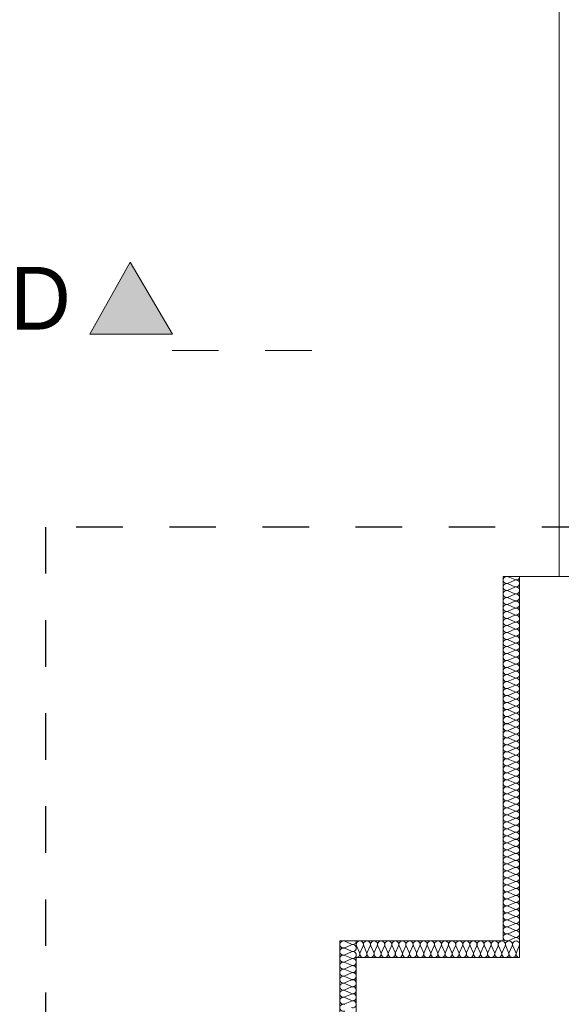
# Model space of a CAD drawing. Extents: x -528673 to -426178, y 23200 to 131944.
# Tile 38 of 87: x -494060 to -490777, y 66341 to 72310. Entities that reach past the tile are written whole.
import ezdxf

# ---------------------------------------------------------------- set-up
doc = ezdxf.new("R2010")
doc.units = 0
doc.header["$MEASUREMENT"] = 0
doc.linetypes.add('Dashed', pattern=[564.444447, 282.222223, -282.222223])
doc.layers.add('#PODKŁAD', color=252, linetype='Continuous')
doc.layers.add('Inwent Izolacje', color=252, linetype='Continuous')
for name, color, linetype, lineweight in [('Inwent Izolacje_Nr_Pióra__2', 252, 'Continuous', 13), ('INWENT OPISY_Nr_Pióra__21', 252, 'Continuous', 9), ('INWENT OPISY_Nr_Pióra__41', 252, 'Continuous', 15), ('INWENT RURY SPUSTOWE_Nr_Pióra__21', 252, 'Continuous', 9), ('INWENT.ŚCIANY_Nr_Pióra__1', 252, 'Continuous', 25), ('INWENT.ŚCIANY_Nr_Pióra__20', 252, 'Continuous', 60), ('INWENT.ŚCIANY_Nr_Pióra__3', 252, 'Continuous', 13)]:
    doc.layers.add(name, color=color, linetype=linetype, lineweight=lineweight)
doc.styles.add('GENERATED_STYLE_5', font='txt')

# ---------------------------------------------------------------- blocks, each defined once
blk = doc.blocks.new('Izolacja cieplna 14_217', base_point=(-492020.2, 60284.5))
at = {"layer": 'Inwent Izolacje_Nr_Pióra__2', "linetype": 'Continuous'}
for p, q in [((-492050, 66705), (-492090.4, 66722.7)), ((-492090.4, 66683.7), (-492050, 66701.4)), ((-492050, 66662.4), (-492090.4, 66680.1)), ((-492090.4, 66641), (-492050, 66658.8)), ((-492050, 66619.7), (-492090.4, 66637.4)), ((-492090.4, 66598.4), (-492050, 66616.1)), ((-492050, 66577.1), (-492090.4, 66594.8)), ((-492090.4, 66555.7), (-492050, 66573.5)), ((-492050, 66534.4), (-492090.4, 66552.2)), ((-492090.4, 66513.1), (-492050, 66530.8)), ((-492050, 66491.8), (-492090.4, 66509.5)), ((-492090.4, 66470.4), (-492050, 66488.2)), ((-492050, 66449.1), (-492090.4, 66466.9)), ((-492090.4, 66427.8), (-492050, 66445.5)), ((-492050, 66406.5), (-492090.4, 66424.2)), ((-492090.4, 66385.1), (-492050, 66402.9)), ((-492050, 66363.8), (-492090.4, 66381.6)), ((-492090.4, 66342.5), (-492050, 66360.2))]:
    blk.add_line(p, q, dxfattribs=at)
for centre, start_param, end_param in [((-492098.9, 66703.2), 5.870392, 9.837571), ((-492098.9, 66660.6), 5.870392, 9.837571), ((-492041.5, 66724.5), 2.7288, 4.712389), ((-492041.5, 66681.9), 2.7288, 6.695979), ((-492098.9, 66617.9), 5.870392, 9.837571), ((-492041.5, 66639.2), 2.7288, 6.695979), ((-492098.9, 66575.3), 5.870392, 9.837571), ((-492041.5, 66596.6), 2.7288, 6.695979), ((-492041.5, 66553.9), 2.7288, 6.695979), ((-492098.9, 66532.6), 5.870392, 9.837571), ((-492098.9, 66490), 5.870392, 9.837571), ((-492041.5, 66511.3), 2.7288, 6.695979), ((-492098.9, 66447.3), 5.870392, 9.837571), ((-492041.5, 66468.6), 2.7288, 6.695979), ((-492041.5, 66426), 2.7288, 6.695979), ((-492098.9, 66404.7), 5.870392, 9.837571), ((-492098.9, 66362), 5.870392, 9.837571), ((-492041.5, 66383.3), 2.7288, 6.695979), ((-492098.9, 66319.4), 5.870392, 9.837571), ((-492041.5, 66340.7), 2.7288, 6.695979)]:
    blk.add_ellipse(centre, major_axis=(0, 21.3), ratio=0.997341, start_param=start_param, end_param=end_param, dxfattribs=at)
blk = doc.blocks.new('Izolacja cieplna 14_218', base_point=(-491030.2, 68934.5))
at = {"layer": 'Inwent Izolacje_Nr_Pióra__2', "linetype": 'Continuous'}
for p, q in [((-491100.4, 68932.8), (-491060, 68915.1)), ((-491060, 68911.5), (-491100.4, 68893.8)), ((-491100.4, 68890.3), (-491060, 68872.6)), ((-491060, 68869), (-491100.4, 68851.3)), ((-491100.4, 68847.8), (-491060, 68830.1)), ((-491060, 68826.5), (-491100.4, 68808.8)), ((-491100.4, 68805.3), (-491060, 68787.6)), ((-491060, 68784), (-491100.4, 68766.3)), ((-491100.4, 68762.8), (-491060, 68745.1)), ((-491060, 68741.5), (-491100.4, 68723.8)), ((-491100.4, 68720.3), (-491060, 68702.6)), ((-491060, 68699), (-491100.4, 68681.3)), ((-491100.4, 68677.8), (-491060, 68660.1)), ((-491060, 68656.5), (-491100.4, 68638.8)), ((-491100.4, 68635.3), (-491060, 68617.6)), ((-491060, 68614), (-491100.4, 68596.3)), ((-491100.4, 68592.8), (-491060, 68575.1)), ((-491060, 68571.5), (-491100.4, 68553.8)), ((-491100.4, 68550.3), (-491060, 68532.6)), ((-491060, 68529), (-491100.4, 68511.3)), ((-491100.4, 68507.8), (-491060, 68490.1)), ((-491060, 68486.5), (-491100.4, 68468.8)), ((-491100.4, 68465.3), (-491060, 68447.6)), ((-491060, 68444), (-491100.4, 68426.3)), ((-491100.4, 68422.8), (-491060, 68405.1)), ((-491060, 68401.5), (-491100.4, 68383.8)), ((-491100.4, 68380.3), (-491060, 68362.6)), ((-491060, 68359), (-491100.4, 68341.3)), ((-491100.4, 68337.8), (-491060, 68320.1)), ((-491060, 68316.5), (-491100.4, 68298.8)), ((-491100.4, 68295.3), (-491060, 68277.6)), ((-491060, 68274), (-491100.4, 68256.3)), ((-491100.4, 68252.8), (-491060, 68235.1)), ((-491060, 68231.5), (-491100.4, 68213.8)), ((-491100.4, 68210.3), (-491060, 68192.6)), ((-491060, 68189), (-491100.4, 68171.3)), ((-491100.4, 68167.8), (-491060, 68150.1)), ((-491060, 68146.5), (-491100.4, 68128.8)), ((-491100.4, 68125.3), (-491060, 68107.6)), ((-491060, 68104), (-491100.4, 68086.3)), ((-491100.4, 68082.8), (-491060, 68065.1)), ((-491060, 68061.5), (-491100.4, 68043.8)), ((-491100.4, 68040.3), (-491060, 68022.6)), ((-491060, 68019), (-491100.4, 68001.3)), ((-491100.4, 67997.8), (-491060, 67980.1)), ((-491060, 67976.5), (-491100.4, 67958.8)), ((-491100.4, 67955.3), (-491060, 67937.6)), ((-491060, 67934), (-491100.4, 67916.3)), ((-491100.4, 67912.8), (-491060, 67895.1)), ((-491060, 67891.5), (-491100.4, 67873.8)), ((-491100.4, 67870.3), (-491060, 67852.6)), ((-491060, 67849), (-491100.4, 67831.3)), ((-491100.4, 67827.8), (-491060, 67810.1)), ((-491060, 67806.5), (-491100.4, 67788.8)), ((-491100.4, 67785.3), (-491060, 67767.6)), ((-491060, 67764), (-491100.4, 67746.3)), ((-491100.4, 67742.8), (-491060, 67725.1)), ((-491060, 67721.5), (-491100.4, 67703.8)), ((-491100.4, 67700.3), (-491060, 67682.6)), ((-491060, 67679), (-491100.4, 67661.3)), ((-491100.4, 67657.8), (-491060, 67640.1)), ((-491060, 67636.5), (-491100.4, 67618.8)), ((-491100.4, 67615.3), (-491060, 67597.6)), ((-491060, 67594), (-491100.4, 67576.3)), ((-491100.4, 67572.8), (-491060, 67555.1)), ((-491060, 67551.5), (-491100.4, 67533.8)), ((-491100.4, 67530.3), (-491060, 67512.6)), ((-491060, 67509), (-491100.4, 67491.3)), ((-491100.4, 67487.8), (-491060, 67470.1)), ((-491060, 67466.5), (-491100.4, 67448.8)), ((-491100.4, 67445.3), (-491060, 67427.6)), ((-491060, 67424), (-491100.4, 67406.3)), ((-491100.4, 67402.8), (-491060, 67385.1)), ((-491060, 67381.5), (-491100.4, 67363.8)), ((-491100.4, 67360.3), (-491060, 67342.6)), ((-491060, 67339), (-491100.4, 67321.3)), ((-491100.4, 67317.8), (-491060, 67300.1)), ((-491060, 67296.5), (-491100.4, 67278.8)), ((-491100.4, 67275.3), (-491060, 67257.6)), ((-491060, 67254), (-491100.4, 67236.3)), ((-491100.4, 67232.8), (-491060, 67215.1)), ((-491060, 67211.5), (-491100.4, 67193.8)), ((-491100.4, 67190.3), (-491060, 67172.6)), ((-491060, 67169), (-491100.4, 67151.3)), ((-491100.4, 67147.8), (-491060, 67130.1)), ((-491060, 67126.5), (-491100.4, 67108.8)), ((-491100.4, 67105.3), (-491060, 67087.6)), ((-491060, 67084), (-491100.4, 67066.3)), ((-491100.4, 67062.8), (-491060, 67045.1)), ((-491060, 67041.5), (-491100.4, 67023.8)), ((-491100.4, 67020.3), (-491060, 67002.6)), ((-491060, 66999), (-491100.4, 66981.3)), ((-491100.4, 66977.8), (-491060, 66960.1)), ((-491060, 66956.5), (-491100.4, 66938.8)), ((-491100.4, 66935.3), (-491060, 66917.6)), ((-491060, 66914), (-491100.4, 66896.3)), ((-491100.4, 66892.8), (-491060, 66875.1)), ((-491060, 66871.5), (-491100.4, 66853.8)), ((-491100.4, 66850.3), (-491060, 66832.6)), ((-491060, 66829), (-491100.4, 66811.3)), ((-491100.4, 66807.8), (-491060, 66790.1)), ((-491060, 66786.5), (-491100.4, 66768.8)), ((-491100.4, 66765.3), (-491060, 66747.6)), ((-491060, 66744), (-491100.4, 66726.3))]:
    blk.add_line(p, q, dxfattribs=at)
for centre, start_param, end_param in [((-491108.9, 68913.3), 1.158003, 5.125183), ((-491108.9, 68870.8), 1.158003, 5.125183), ((-491051.5, 68934.5), 4.299596, 6.283185), ((-491051.5, 68892), 4.299595, 8.266774), ((-491108.9, 68828.3), 1.158003, 5.125183), ((-491051.5, 68849.5), 4.299595, 8.266774), ((-491051.5, 68807), 4.299595, 8.266774), ((-491108.9, 68785.8), 1.158003, 5.125183), ((-491051.5, 68764.5), 4.299595, 8.266774), ((-491108.9, 68743.3), 1.158003, 5.125183), ((-491108.9, 68700.8), 1.158003, 5.125183), ((-491051.5, 68722), 4.299595, 8.266774), ((-491108.9, 68658.3), 1.158003, 5.125183), ((-491051.5, 68679.5), 4.299595, 8.266774), ((-491051.5, 68637), 4.299595, 8.266774), ((-491108.9, 68615.8), 1.158003, 5.125183), ((-491108.9, 68573.3), 1.158003, 5.125183), ((-491051.5, 68594.5), 4.299595, 8.266774), ((-491108.9, 68530.8), 1.158003, 5.125183), ((-491051.5, 68552), 4.299595, 8.266774), ((-491051.5, 68509.5), 4.299595, 8.266774), ((-491108.9, 68488.3), 1.158003, 5.125183), ((-491051.5, 68467), 4.299595, 8.266774), ((-491108.9, 68445.8), 1.158003, 5.125183), ((-491108.9, 68403.3), 1.158003, 5.125183), ((-491051.5, 68424.5), 4.299595, 8.266774), ((-491108.9, 68360.8), 1.158003, 5.125183), ((-491051.5, 68382), 4.299595, 8.266774), ((-491051.5, 68339.5), 4.299595, 8.266774), ((-491108.9, 68318.3), 1.158003, 5.125183), ((-491108.9, 68275.8), 1.158003, 5.125183), ((-491051.5, 68297), 4.299595, 8.266774), ((-491108.9, 68233.3), 1.158003, 5.125183), ((-491051.5, 68254.5), 4.299595, 8.266774), ((-491051.5, 68212), 4.299595, 8.266774), ((-491108.9, 68190.8), 1.158003, 5.125183), ((-491051.5, 68169.5), 4.299595, 8.266774), ((-491108.9, 68148.3), 1.158003, 5.125183), ((-491108.9, 68105.8), 1.158003, 5.125183), ((-491051.5, 68127), 4.299595, 8.266774), ((-491108.9, 68063.3), 1.158003, 5.125183), ((-491051.5, 68084.5), 4.299595, 8.266774), ((-491051.5, 68042), 4.299595, 8.266774), ((-491108.9, 68020.8), 1.158003, 5.125183), ((-491108.9, 67978.3), 1.158003, 5.125183), ((-491051.5, 67999.5), 4.299595, 8.266774), ((-491108.9, 67935.8), 1.158003, 5.125183), ((-491051.5, 67957), 4.299595, 8.266774), ((-491051.5, 67914.5), 4.299595, 8.266774), ((-491108.9, 67893.3), 1.158003, 5.125183), ((-491051.5, 67872), 4.299595, 8.266774), ((-491108.9, 67850.8), 1.158003, 5.125183), ((-491108.9, 67808.3), 1.158003, 5.125183), ((-491051.5, 67829.5), 4.299595, 8.266774), ((-491108.9, 67765.8), 1.158003, 5.125183), ((-491051.5, 67787), 4.299595, 8.266774), ((-491051.5, 67744.5), 4.299595, 8.266774), ((-491108.9, 67723.3), 1.158003, 5.125183), ((-491108.9, 67680.8), 1.158003, 5.125183), ((-491051.5, 67702), 4.299595, 8.266774), ((-491108.9, 67638.3), 1.158003, 5.125183), ((-491051.5, 67659.5), 4.299595, 8.266774), ((-491051.5, 67617), 4.299595, 8.266774), ((-491108.9, 67595.8), 1.158003, 5.125183), ((-491108.9, 67553.3), 1.158003, 5.125183), ((-491051.5, 67574.5), 4.299595, 8.266774), ((-491108.9, 67510.8), 1.158003, 5.125183), ((-491051.5, 67532), 4.299595, 8.266774), ((-491108.9, 67468.3), 1.158003, 5.125183), ((-491051.5, 67489.5), 4.299595, 8.266774), ((-491051.5, 67447), 4.299595, 8.266774), ((-491108.9, 67425.8), 1.158003, 5.125183), ((-491108.9, 67383.3), 1.158003, 5.125183), ((-491051.5, 67404.5), 4.299595, 8.266774), ((-491108.9, 67340.8), 1.158003, 5.125183), ((-491051.5, 67362), 4.299595, 8.266774), ((-491051.5, 67319.5), 4.299595, 8.266774), ((-491108.9, 67298.3), 1.158003, 5.125183), ((-491108.9, 67255.8), 1.158003, 5.125183), ((-491051.5, 67277), 4.299595, 8.266774), ((-491108.9, 67213.3), 1.158003, 5.125183), ((-491051.5, 67234.5), 4.299595, 8.266774), ((-491108.9, 67170.8), 1.158003, 5.125183), ((-491051.5, 67192), 4.299595, 8.266774), ((-491051.5, 67149.5), 4.299595, 8.266774), ((-491108.9, 67128.3), 1.158003, 5.125183), ((-491108.9, 67085.8), 1.158003, 5.125183), ((-491051.5, 67107), 4.299595, 8.266774), ((-491108.9, 67043.3), 1.158003, 5.125183), ((-491051.5, 67064.5), 4.299595, 8.266774), ((-491051.5, 67022), 4.299595, 8.266774), ((-491108.9, 67000.8), 1.158003, 5.125183), ((-491108.9, 66958.3), 1.158003, 5.125183), ((-491051.5, 66979.5), 4.299595, 8.266774), ((-491108.9, 66915.8), 1.158003, 5.125183), ((-491051.5, 66937), 4.299595, 8.266774), ((-491108.9, 66873.3), 1.158003, 5.125183), ((-491051.5, 66894.5), 4.299595, 8.266774), ((-491051.5, 66852), 4.299595, 8.266774), ((-491108.9, 66830.8), 1.158003, 5.125183), ((-491108.9, 66788.3), 1.158003, 5.125183), ((-491051.5, 66809.5), 4.299595, 8.266774), ((-491108.9, 66745.8), 1.158003, 5.125183), ((-491051.5, 66767), 4.299595, 8.266774), ((-491051.5, 66724.5), 0, 1.983589)]:
    blk.add_ellipse(centre, major_axis=(21.3, 0), ratio=0.999163, start_param=start_param, end_param=end_param, dxfattribs=at)
blk = doc.blocks.new('Izolacja cieplna 14_219', base_point=(-491030.2, 66624.5))
at = {"layer": 'Inwent Izolacje_Nr_Pióra__2', "linetype": 'Continuous'}
for p, q in [((-492000.5, 66654.3), (-492018.4, 66694.7)), ((-491979, 66694.7), (-491996.9, 66654.3)), ((-491957.4, 66654.3), (-491975.3, 66694.7)), ((-491935.9, 66694.7), (-491953.8, 66654.3)), ((-491914.4, 66654.3), (-491932.3, 66694.7)), ((-491892.9, 66694.7), (-491910.8, 66654.3)), ((-491871.3, 66654.3), (-491889.2, 66694.7)), ((-491849.8, 66694.7), (-491867.7, 66654.3)), ((-491828.3, 66654.3), (-491846.2, 66694.7)), ((-491806.8, 66694.7), (-491824.7, 66654.3)), ((-491785.3, 66654.3), (-491803.2, 66694.7)), ((-491763.7, 66694.7), (-491781.6, 66654.3)), ((-491742.2, 66654.3), (-491760.1, 66694.7)), ((-491720.7, 66694.7), (-491738.6, 66654.3)), ((-491699.2, 66654.3), (-491717.1, 66694.7)), ((-491677.6, 66694.7), (-491695.6, 66654.3)), ((-491656.1, 66654.3), (-491674, 66694.7)), ((-491634.6, 66694.7), (-491652.5, 66654.3)), ((-491613.1, 66654.3), (-491631, 66694.7)), ((-491591.6, 66694.7), (-491609.5, 66654.3)), ((-491570, 66654.3), (-491587.9, 66694.7)), ((-491548.5, 66694.7), (-491566.4, 66654.3)), ((-491527, 66654.3), (-491544.9, 66694.7)), ((-491505.5, 66694.7), (-491523.4, 66654.3)), ((-491483.9, 66654.3), (-491501.9, 66694.7)), ((-491462.4, 66694.7), (-491480.3, 66654.3)), ((-491440.9, 66654.3), (-491458.8, 66694.7)), ((-491419.4, 66694.7), (-491437.3, 66654.3)), ((-491397.9, 66654.3), (-491415.8, 66694.7)), ((-491376.3, 66694.7), (-491394.2, 66654.3)), ((-491354.8, 66654.3), (-491372.7, 66694.7)), ((-491333.3, 66694.7), (-491351.2, 66654.3)), ((-491311.8, 66654.3), (-491329.7, 66694.7)), ((-491290.3, 66694.7), (-491308.2, 66654.3)), ((-491268.7, 66654.3), (-491286.6, 66694.7)), ((-491247.2, 66694.7), (-491265.1, 66654.3)), ((-491225.7, 66654.3), (-491243.6, 66694.7)), ((-491204.2, 66694.7), (-491222.1, 66654.3)), ((-491182.6, 66654.3), (-491200.6, 66694.7)), ((-491161.1, 66694.7), (-491179, 66654.3)), ((-491139.6, 66654.3), (-491157.5, 66694.7)), ((-491118.1, 66694.7), (-491136, 66654.3)), ((-491096.6, 66654.3), (-491114.5, 66694.7)), ((-491075, 66694.7), (-491092.9, 66654.3)), ((-491053.5, 66654.3), (-491071.4, 66694.7)), ((-491032, 66694.7), (-491049.9, 66654.3))]:
    blk.add_line(p, q, dxfattribs=at)
for centre, start_param, end_param in [((-491998.7, 66703.3), 2.728799, 6.695979), ((-491955.6, 66703.3), 2.728799, 6.695979), ((-491912.6, 66703.3), 2.728799, 6.695979), ((-491869.5, 66703.3), 2.728799, 6.695979), ((-491826.5, 66703.3), 2.728799, 6.695979), ((-491783.4, 66703.3), 2.728799, 6.695979), ((-491740.4, 66703.3), 2.728799, 6.695979), ((-491697.4, 66703.3), 2.728799, 6.695979), ((-491654.3, 66703.3), 2.728799, 6.695979), ((-491611.3, 66703.3), 2.728799, 6.695979), ((-491568.2, 66703.3), 2.728799, 6.695979), ((-491525.2, 66703.3), 2.728799, 6.695979), ((-491482.1, 66703.3), 2.728799, 6.695979), ((-491439.1, 66703.3), 2.728799, 6.695979), ((-491396.1, 66703.3), 2.728799, 6.695979), ((-491353, 66703.3), 2.728799, 6.695979), ((-491310, 66703.3), 2.728799, 6.695979), ((-491266.9, 66703.3), 2.728799, 6.695979), ((-491223.9, 66703.3), 2.728799, 6.695979), ((-491180.8, 66703.3), 2.728799, 6.695979), ((-491137.8, 66703.3), 2.728799, 6.695979), ((-491094.8, 66703.3), 2.728799, 6.695979), ((-491051.7, 66703.3), 2.728799, 6.695979), ((-492020.2, 66645.8), 1.570796, 3.554385), ((-491977.1, 66645.8), 5.870392, 9.837571), ((-491934.1, 66645.8), 5.870392, 9.837571), ((-491891.1, 66645.8), 5.870392, 9.837571), ((-491848, 66645.8), 5.870392, 9.837571), ((-491805, 66645.8), 5.870392, 9.837571), ((-491761.9, 66645.8), 5.870392, 9.837571), ((-491718.9, 66645.8), 5.870392, 9.837571), ((-491675.8, 66645.8), 5.870392, 9.837571), ((-491632.8, 66645.8), 5.870392, 9.837571), ((-491589.8, 66645.8), 5.870392, 9.837571), ((-491546.7, 66645.8), 5.870392, 9.837571), ((-491503.7, 66645.8), 5.870392, 9.837571), ((-491460.6, 66645.8), 5.870392, 9.837571), ((-491417.6, 66645.8), 5.870392, 9.837571), ((-491374.5, 66645.8), 5.870392, 9.837571), ((-491331.5, 66645.8), 5.870392, 9.837571), ((-491288.4, 66645.8), 5.870392, 9.837571), ((-491245.4, 66645.8), 5.870392, 9.837571), ((-491202.4, 66645.8), 5.870392, 9.837571), ((-491159.3, 66645.8), 5.870392, 9.837571), ((-491116.3, 66645.8), 5.870392, 9.837571), ((-491073.2, 66645.8), 5.870392, 9.837571), ((-491030.2, 66645.8), 5.870392, 7.853982)]:
    blk.add_ellipse(centre, major_axis=(-21.5, 0), ratio=0.988201, start_param=start_param, end_param=end_param, dxfattribs=at)
blk = doc.blocks.new('PIĘTRO')
at = {"layer": 'INWENT OPISY_Nr_Pióra__21', "linetype": 'Continuous', "lineweight": 15}
blk.add_hatch(color=252, dxfattribs=at).paths.add_polyline_path([(-493390.2, 70840.8), (-493634.5, 70404.5), (-493134.5, 70404.5)], flags=0)
at = {"layer": 'INWENT OPISY_Nr_Pióra__41', "color": 252, "linetype": 'Continuous', "lineweight": 15}
for p, q in [((-493634.5, 70404.5), (-493390.2, 70840.8)), ((-493390.2, 70840.8), (-493134.5, 70404.5)), ((-493634.5, 70404.5), (-493134.5, 70404.5))]:
    blk.add_line(p, q, dxfattribs=at)
at = {"layer": 'INWENT OPISY_Nr_Pióra__41', "color": 252, "linetype": 'Dashed', "lineweight": 15}
blk.add_line((-492290.2, 70304.5), (-493390.2, 70304.5), dxfattribs=at)
at = {"layer": 'INWENT RURY SPUSTOWE_Nr_Pióra__21', "color": 252, "linetype": 'Continuous', "lineweight": 15}
blk.add_line((-490790.2, 81164.5), (-490790.2, 68934.5), dxfattribs=at)
at = {"layer": 'INWENT.ŚCIANY_Nr_Pióra__1', "color": 252, "linetype": 'Continuous', "lineweight": 15}
for p, q in [((-491030.2, 68534.5), (-491030.2, 68934.5)), ((-491030.2, 68934.5), (-490720.2, 68934.5)), ((-491030.2, 68534.5), (-491030.2, 66624.5)), ((-491030.2, 66624.5), (-492020.2, 66624.5)), ((-492020.2, 66624.5), (-492020.2, 60384.5))]:
    blk.add_line(p, q, dxfattribs=at)
at = {"layer": 'INWENT.ŚCIANY_Nr_Pióra__20', "color": 252, "linetype": 'Dashed', "lineweight": 30}
for p, q in [((-469728.7, 69234.2), (-493903.7, 69234.2)), ((-493903.7, 69234.2), (-493903.7, 57470.7))]:
    blk.add_line(p, q, dxfattribs=at)
at = {"layer": 'INWENT.ŚCIANY_Nr_Pióra__3', "color": 252, "linetype": 'Continuous', "lineweight": 15}
for p, q in [((-491130.2, 66724.5), (-491130.2, 68934.5)), ((-491030.2, 68934.5), (-491130.2, 68934.5)), ((-492120.2, 60284.5), (-492120.2, 66724.5)), ((-492120.2, 66724.5), (-491130.2, 66724.5))]:
    blk.add_line(p, q, dxfattribs=at)
at = {"layer": 'Inwent Izolacje', "color": 252, "linetype": 'Continuous', "lineweight": 15}
for name, p in [('Izolacja cieplna 14_218', (-491030.2, 68934.5)), ('Izolacja cieplna 14_217', (-492020.2, 60284.5)), ('Izolacja cieplna 14_219', (-491030.2, 66624.5))]:
    blk.add_blockref(name, p, dxfattribs=at)
at = {"layer": 'INWENT OPISY_Nr_Pióra__21', "color": 252, "linetype": 'Continuous', "lineweight": 15, "insert": (-493934.5, 70811.6), "char_height": 380, "attachment_point": 2, "style": 'GENERATED_STYLE_5'}
blk.add_mtext('{D}', dxfattribs=at)

msp = doc.modelspace()

# ---------------------------------------------------------------- block references
at = {"layer": '#PODKŁAD'}
msp.add_blockref('PIĘTRO', (0, 0), dxfattribs=at)

doc.saveas('drawing.dxf')
